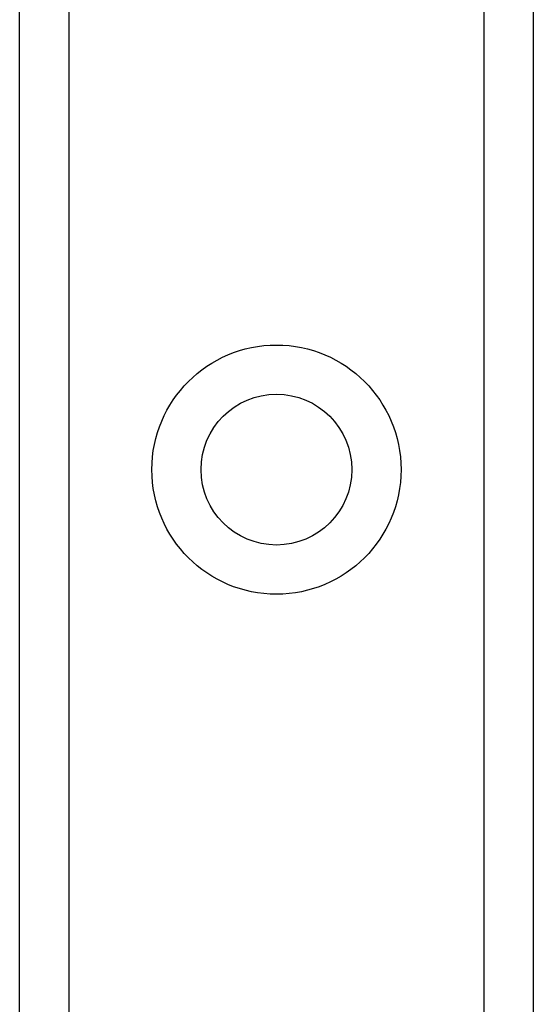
# Model space of a CAD drawing. Header units: inches. Extents: x 4 to 150, y 6 to 82.
# Tile 27 of 100: x 7.116 to 7.678, y 34.563 to 35.64. Entities that reach past the tile are written whole.
import ezdxf

# ---------------------------------------------------------------- set-up
doc = ezdxf.new("R2010")
doc.units = ezdxf.units.IN
doc.header["$MEASUREMENT"] = 0
doc.layers.add('Visible Edges(ANSI)', color=7, linetype='Continuous', lineweight=25)
doc.layers.add('Visible Tangent Edges(ANSI)', color=7, linetype='Continuous', lineweight=25)

msp = doc.modelspace()

# ---------------------------------------------------------------- linework, layer by layer
at = {"layer": 'Visible Edges(ANSI)'}
for p, q in [((7.1155, 14.112), (7.1155, 53.2318)), ((7.6775, 53.2318), (7.6775, 14.112))]:
    msp.add_line(p, q, dxfattribs=at)
msp.add_circle((7.3965, 35.1483), 0.0825, dxfattribs=at)
at = {"layer": 'Visible Tangent Edges(ANSI)'}
for p, q in [((7.1694, 53.2318), (7.1694, 14.112)), ((7.6237, 14.112), (7.6237, 53.2318))]:
    msp.add_line(p, q, dxfattribs=at)
msp.add_circle((7.3965, 35.1483), 0.1363, dxfattribs=at)

doc.saveas('drawing.dxf')
